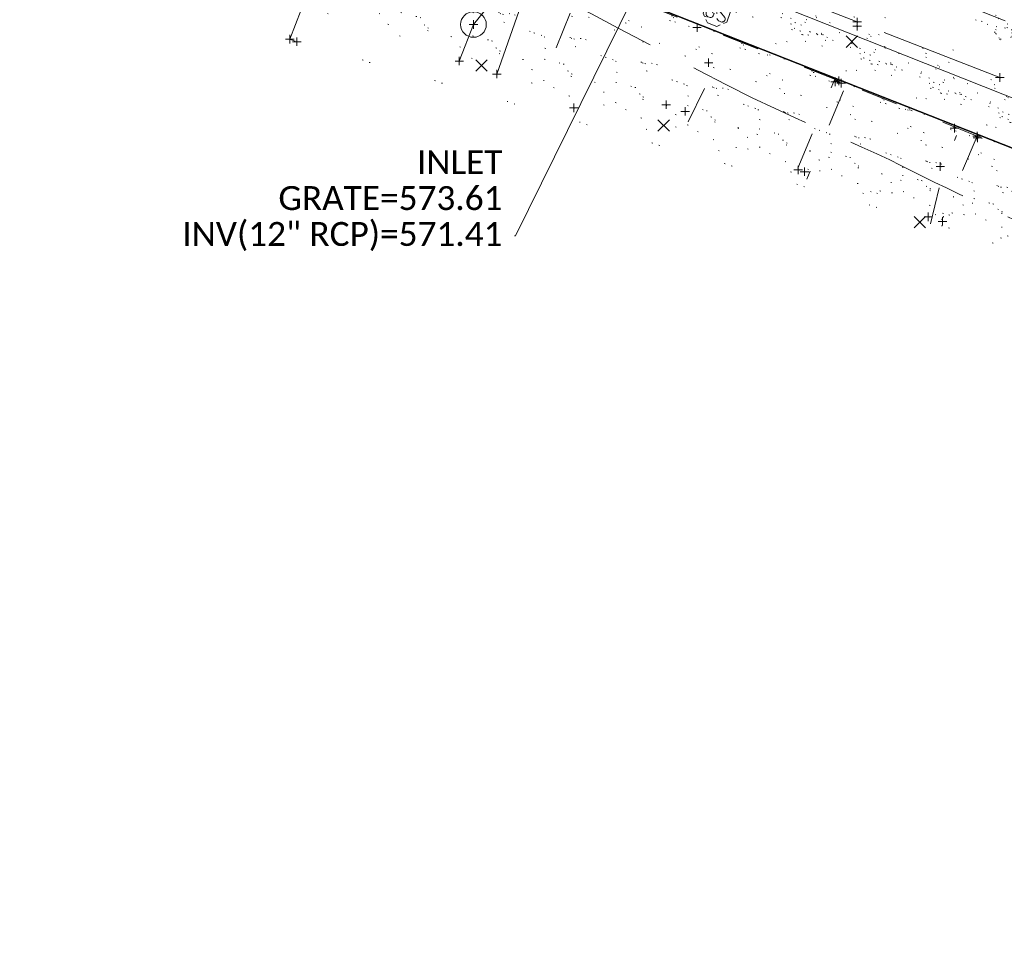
# Model space of a CAD drawing. Extents: x 413123 to 1465301, y 377724 to 504150.
# Tile 135 of 256: x 1463683 to 1463798, y 432901 to 433009. Entities that reach past the tile are written whole.
import ezdxf

# ---------------------------------------------------------------- set-up
doc = ezdxf.new("R2010")
doc.units = 0
doc.header["$MEASUREMENT"] = 0
for name, pattern in [('DGN Style 1', [8.732639, 0.01453, -8.718109]), ('DGN Style 3', [20.342255, 14.530182, -5.812073]), ('DGN Style 5', [10.171127, 4.359055, -5.812073]), ('ohcombex', [0])]:
    doc.linetypes.add(name, pattern=pattern)
for name, color, linetype, lineweight in [('DR_X_Storm_Sewer', 151, 'DGN Style 5', 0), ('DR_X_Text', 7, 'Continuous', 0), ('DT_X_Contour_Minor', 136, 'DGN Style 3', 0), ('DT_X_Terrain_Ground_Line', 92, 'DGN Style 3', 13), ('GE_X_Cells', 40, 'Continuous', 0), ('PM_X_Parking_Lot_Stall', 7, 'DGN Style 5', 0), ('PV_X_Curb', 120, 'DGN Style 1', 0), ('PV_X_EOP', 7, 'DGN Style 3', 0), ('PV_X_Walk', 120, 'DGN Style 5', 0), ('RD_X_Concrete_Pad', 9, 'DGN Style 5', 0), ('SV_X_Random_Point (Construction)', 7, 'Continuous', 0), ('UT_X_Gas_Cells', 40, 'Continuous', 0), ('UT_X_Gas_Cells (Construction)', 40, 'Continuous', 0), ('UT_X_Overhead_Combined', 30, 'ohcombex', 0)]:
    doc.layers.add(name, color=color, linetype=linetype, lineweight=lineweight)
for name, color, linetype, lineweight, transparency in [('SV_Observation (Construction)', 97, 'DGN Style 1', 0, 0.9), ('SV_Setup (Construction)', 4, 'Continuous', 30, 0.9), ('SV_X_Shot_Marker (Construction)', 40, 'Continuous', 0, 0.5)]:
    doc.layers.add(name, color=color, linetype=linetype, lineweight=lineweight, transparency=transparency)
doc.styles.add('X_Straight-Normal LS 0.50', font='calibril.ttf', dxfattribs={"height": 0.14})
doc.styles.add('X_Straight-Normal LS 0.50_0', font='calibril.ttf')
doc.dimstyles.new('X_Dec-0  Masked  Straight', dxfattribs={"dimtxt": 0.14, "dimasz": 0.14, "dimexe": 0.07, "dimexo": 0.07, "dimgap": 0.07, "dimtad": 1, "dimdec": 0, "dimzin": 3, "dimdsep": 46, "dimtxsty": 'X_Straight-Normal LS 0.50_0', "dimcen": 0, "dimclrd": 7, "dimclre": 7, "dimaunit": 1, "dimadec": 4, "dimazin": 2, "dimtfac": 1, "dimtdec": 0, "dimtofl": 0, "dimtmove": 1, "dimatfit": 1, "dimfxl": 1, "dimtolj": 1, "dimtzin": 3, "dimlwd": 0, "dimlwe": 0, "dimarcsym": 0})

# ---------------------------------------------------------------- blocks, each defined once
blk = doc.blocks.new('SVPT_1901')
at = {"layer": 'SV_X_Shot_Marker (Construction)', "transparency": 33554495}
for p, q in [((-0.025, 0), (0.025, 0)), ((0, 0.025), (0, -0.025))]:
    blk.add_line(p, q, dxfattribs=at)
blk.add_point((0, 0), dxfattribs=at)
blk = doc.blocks.new('SVPT_1902')
at = {"layer": 'SV_X_Shot_Marker (Construction)', "transparency": 33554495}
for p, q in [((-0.025, 0), (0.025, 0)), ((0, 0.025), (0, -0.025))]:
    blk.add_line(p, q, dxfattribs=at)
blk.add_point((0, 0), dxfattribs=at)
blk = doc.blocks.new('SVPT_1903')
at = {"layer": 'SV_X_Shot_Marker (Construction)', "transparency": 33554495}
for p, q in [((-0.025, 0), (0.025, 0)), ((0, 0.025), (0, -0.025))]:
    blk.add_line(p, q, dxfattribs=at)
blk.add_point((0, 0), dxfattribs=at)
blk = doc.blocks.new('SVPT_1904')
at = {"layer": 'SV_X_Shot_Marker (Construction)', "transparency": 33554495}
for p, q in [((-0.025, 0), (0.025, 0)), ((0, 0.025), (0, -0.025))]:
    blk.add_line(p, q, dxfattribs=at)
blk.add_point((0, 0), dxfattribs=at)
blk = doc.blocks.new('SVPT_1905')
at = {"layer": 'SV_X_Shot_Marker (Construction)', "transparency": 33554495}
for p, q in [((-0.025, 0), (0.025, 0)), ((0, 0.025), (0, -0.025))]:
    blk.add_line(p, q, dxfattribs=at)
blk.add_point((0, 0), dxfattribs=at)
blk = doc.blocks.new('X_393')
at = {"layer": 'SV_X_Random_Point (Construction)', "color": 7, "linetype": 'Continuous', "lineweight": 0, "transparency": 33554559}
for p, q in [((-0.0333, -0.0334), (0.0333, 0.0334)), ((-0.0333, 0.0334), (0.0333, -0.0334))]:
    blk.add_line(p, q, dxfattribs=at)
blk = doc.blocks.new('SVPT_1912')
at = {"layer": 'SV_X_Shot_Marker (Construction)', "transparency": 33554495}
for p, q in [((-0.025, 0), (0.025, 0)), ((0, 0.025), (0, -0.025))]:
    blk.add_line(p, q, dxfattribs=at)
blk.add_point((0, 0), dxfattribs=at)
blk = doc.blocks.new('SVPT_1917')
at = {"layer": 'SV_X_Shot_Marker (Construction)', "transparency": 33554495}
for p, q in [((0, 0.025), (0, -0.025)), ((-0.025, 0), (0.025, 0))]:
    blk.add_line(p, q, dxfattribs=at)
blk.add_point((0, 0), dxfattribs=at)
blk = doc.blocks.new('SVPT_1918')
at = {"layer": 'SV_X_Shot_Marker (Construction)', "transparency": 33554495}
for p, q in [((-0.025, 0), (0.025, 0)), ((0, 0.025), (0, -0.025))]:
    blk.add_line(p, q, dxfattribs=at)
blk.add_point((0, 0), dxfattribs=at)
blk = doc.blocks.new('SVPT_1919')
at = {"layer": 'SV_X_Shot_Marker (Construction)', "transparency": 33554495}
for p, q in [((-0.025, 0), (0.025, 0)), ((0, 0.025), (0, -0.025))]:
    blk.add_line(p, q, dxfattribs=at)
blk.add_point((0, 0), dxfattribs=at)
blk = doc.blocks.new('X_398')
at = {"layer": 'SV_X_Random_Point (Construction)', "color": 7, "linetype": 'Continuous', "lineweight": 0, "transparency": 33554559}
for p, q in [((-0.0333, -0.0334), (0.0333, 0.0334)), ((-0.0333, 0.0334), (0.0333, -0.0334))]:
    blk.add_line(p, q, dxfattribs=at)
blk = doc.blocks.new('SVPT_1920')
at = {"layer": 'SV_X_Shot_Marker (Construction)', "transparency": 33554495}
for p, q in [((-0.025, 0), (0.025, 0)), ((0, 0.025), (0, -0.025))]:
    blk.add_line(p, q, dxfattribs=at)
blk.add_point((0, 0), dxfattribs=at)
blk = doc.blocks.new('SVPT_1921')
at = {"layer": 'SV_X_Shot_Marker (Construction)', "transparency": 33554495}
for p, q in [((-0.025, 0), (0.025, 0)), ((0, 0.025), (0, -0.025))]:
    blk.add_line(p, q, dxfattribs=at)
blk.add_point((0, 0), dxfattribs=at)
blk = doc.blocks.new('SVPT_1922')
at = {"layer": 'SV_X_Shot_Marker (Construction)', "transparency": 33554495}
for p, q in [((-0.025, 0), (0.025, 0)), ((0, 0.025), (0, -0.025))]:
    blk.add_line(p, q, dxfattribs=at)
blk.add_point((0, 0), dxfattribs=at)
blk = doc.blocks.new('SVPT_1923')
at = {"layer": 'SV_X_Shot_Marker (Construction)', "transparency": 33554495}
for p, q in [((-0.025, 0), (0.025, 0)), ((0, 0.025), (0, -0.025))]:
    blk.add_line(p, q, dxfattribs=at)
blk.add_point((0, 0), dxfattribs=at)
blk = doc.blocks.new('SVPT_1924')
at = {"layer": 'SV_X_Shot_Marker (Construction)', "transparency": 33554495}
for p, q in [((-0.025, 0), (0.025, 0)), ((0, 0.025), (0, -0.025))]:
    blk.add_line(p, q, dxfattribs=at)
blk.add_point((0, 0), dxfattribs=at)
blk = doc.blocks.new('SVPT_1925')
at = {"layer": 'SV_X_Shot_Marker (Construction)', "transparency": 33554495}
for p, q in [((-0.025, 0), (0.025, 0)), ((0, 0.025), (0, -0.025))]:
    blk.add_line(p, q, dxfattribs=at)
blk.add_point((0, 0), dxfattribs=at)
blk = doc.blocks.new('SVPT_1926')
at = {"layer": 'SV_X_Shot_Marker (Construction)', "transparency": 33554495}
for p, q in [((-0.025, 0), (0.025, 0)), ((0, 0.025), (0, -0.025))]:
    blk.add_line(p, q, dxfattribs=at)
blk.add_point((0, 0), dxfattribs=at)
blk = doc.blocks.new('SVPT_1927')
at = {"layer": 'SV_X_Shot_Marker (Construction)', "transparency": 33554495}
for p, q in [((-0.025, 0), (0.025, 0)), ((0, 0.025), (0, -0.025))]:
    blk.add_line(p, q, dxfattribs=at)
blk.add_point((0, 0), dxfattribs=at)
blk = doc.blocks.new('SVPT_1928')
at = {"layer": 'SV_X_Shot_Marker (Construction)', "transparency": 33554495}
for p, q in [((-0.025, 0), (0.025, 0)), ((0, 0.025), (0, -0.025))]:
    blk.add_line(p, q, dxfattribs=at)
blk.add_point((0, 0), dxfattribs=at)
blk = doc.blocks.new('GSS_11')
at = {"layer": 'UT_X_Gas_Cells', "color": 52, "linetype": 'Continuous', "lineweight": 0}
for p, q in [((0, 0.0741), (0, 0.1376)), ((0.0318, 0.1058), (-0.0319, 0.1058))]:
    blk.add_line(p, q, dxfattribs=at)
at = {"layer": 'UT_X_Gas_Cells', "color": 52, "linetype": 'Continuous', "lineweight": 0, "flags": 128}
for points in [[(0.0448, 0.0588), (0.0296, 0.0741), (-0.0297, 0.0741), (-0.0448, 0.059)], [(-0.0588, 0.0448), (-0.0741, 0.0297), (-0.0741, -0.0296), (-0.059, -0.0447)], [(-0.0129, 0.0242), (-0.0135, 0.0274), (-0.0154, 0.0305), (-0.0186, 0.0337), (-0.023, 0.0375), (-0.0261, 0.0387), (-0.0287, 0.0394), (-0.0324, 0.04), (-0.04, 0.04), (-0.0431, 0.0394), (-0.045, 0.0387), (-0.0476, 0.0375), (-0.0526, 0.0337), (-0.0557, 0.0293), (-0.0576, 0.0242), (-0.0589, 0.0173), (-0.0602, 0.0072), (-0.0602, -0.006), (-0.0595, -0.0167), (-0.057, -0.0249), (-0.0532, -0.0324), (-0.0501, -0.035), (-0.0463, -0.0375), (-0.0394, -0.04), (-0.0324, -0.04), (-0.0255, -0.0387), (-0.023, -0.0375), (-0.0205, -0.0362), (-0.018, -0.0337), (-0.0154, -0.0299), (-0.0129, -0.0243), (-0.0129, -0.0085), (-0.0261, -0.0085)], [(0.057, 0.0343), (0.0557, 0.0356), (0.0539, 0.0368), (0.0482, 0.0387), (0.0413, 0.04), (0.0362, 0.04), (0.0343, 0.04), (0.0261, 0.0381), (0.0192, 0.0343), (0.0148, 0.0293), (0.0135, 0.0242), (0.0135, 0.0205), (0.0148, 0.0154), (0.0198, 0.011), (0.0545, -0.0079), (0.0576, -0.0104), (0.0589, -0.0129), (0.0602, -0.0167), (0.0602, -0.0205), (0.0595, -0.0243), (0.0589, -0.0268), (0.0576, -0.0299), (0.0564, -0.0324), (0.0551, -0.0343), (0.0532, -0.0362), (0.0513, -0.0375), (0.0488, -0.0387), (0.0469, -0.0394), (0.0413, -0.04), (0.0324, -0.04), (0.0268, -0.0387), (0.0186, -0.0343), (0.0135, -0.0306)], [(0.0588, -0.0447), (0.074, -0.0296), (0.074, 0.0297), (0.0588, 0.0448)], [(-0.045, -0.0587), (-0.0297, -0.074), (0.0296, -0.074), (0.0448, -0.0588)]]:
    blk.add_lwpolyline(points, dxfattribs=at)
at = {"layer": 'UT_X_Gas_Cells (Construction)', "color": 52, "linetype": 'Continuous', "lineweight": 13}
blk.add_point((0, 0), dxfattribs=at)
blk = doc.blocks.new('X_400')
at = {"layer": 'SV_X_Random_Point (Construction)', "color": 7, "linetype": 'Continuous', "lineweight": 0, "transparency": 33554559}
for p, q in [((-0.0333, -0.0334), (0.0333, 0.0334)), ((-0.0333, 0.0334), (0.0333, -0.0334))]:
    blk.add_line(p, q, dxfattribs=at)
blk = doc.blocks.new('SVPT_1931')
at = {"layer": 'SV_X_Shot_Marker (Construction)', "transparency": 33554495}
for p, q in [((-0.025, 0), (0.025, 0)), ((0, 0.025), (0, -0.025))]:
    blk.add_line(p, q, dxfattribs=at)
blk.add_point((0, 0), dxfattribs=at)
blk = doc.blocks.new('SVPT_1933')
at = {"layer": 'SV_X_Shot_Marker (Construction)', "transparency": 33554495}
for p, q in [((-0.025, 0), (0.025, 0)), ((0, 0.025), (0, -0.025))]:
    blk.add_line(p, q, dxfattribs=at)
blk.add_point((0, 0), dxfattribs=at)
blk = doc.blocks.new('SVPT_1937')
at = {"layer": 'SV_X_Shot_Marker (Construction)', "transparency": 33554495}
for p, q in [((-0.025, 0), (0.025, 0)), ((0, 0.025), (0, -0.025))]:
    blk.add_line(p, q, dxfattribs=at)
blk.add_point((0, 0), dxfattribs=at)
blk = doc.blocks.new('PC_20')
at = {"layer": 'GE_X_Cells', "color": 52, "linetype": 'Continuous', "lineweight": 0}
blk.add_circle((0, 0), 0.075, dxfattribs=at)
blk = doc.blocks.new('SVPT_1938')
at = {"layer": 'SV_X_Shot_Marker (Construction)', "transparency": 33554495}
for p, q in [((-0.025, 0), (0.025, 0)), ((0, 0.025), (0, -0.025))]:
    blk.add_line(p, q, dxfattribs=at)
blk.add_point((0, 0), dxfattribs=at)
blk = doc.blocks.new('X_401')
at = {"layer": 'SV_X_Random_Point (Construction)', "color": 7, "linetype": 'Continuous', "lineweight": 0, "transparency": 33554559}
for p, q in [((-0.0333, -0.0334), (0.0333, 0.0334)), ((-0.0333, 0.0334), (0.0333, -0.0334))]:
    blk.add_line(p, q, dxfattribs=at)
blk = doc.blocks.new('SVPT_1964')
at = {"layer": 'SV_X_Shot_Marker (Construction)', "transparency": 33554495}
for p, q in [((-0.025, 0), (0.025, 0)), ((0, 0.025), (0, -0.025))]:
    blk.add_line(p, q, dxfattribs=at)
blk.add_point((0, 0), dxfattribs=at)
blk = doc.blocks.new('SVPT_1965')
at = {"layer": 'SV_X_Shot_Marker (Construction)', "transparency": 33554495}
for p, q in [((-0.025, 0), (0.025, 0)), ((0, 0.025), (0, -0.025))]:
    blk.add_line(p, q, dxfattribs=at)
blk.add_point((0, 0), dxfattribs=at)
blk = doc.blocks.new('*U5554', base_point=(1463158.72, 433438.25, 579.59))
at = {"layer": 'DT_X_Contour_Minor', "elevation": 574, "flags": 128}
blk.add_lwpolyline([(1463826.23, 432969.43), (1463825.78, 432969.66), (1463825.7, 432969.7), (1463825.64, 432969.73), (1463825.6, 432969.75), (1463825.59, 432969.75), (1463825.58, 432969.74), (1463825.58, 432969.74), (1463825.57, 432969.73), (1463825.55, 432969.71), (1463825.53, 432969.69), (1463825.48, 432969.64), (1463825.45, 432969.62), (1463825.41, 432969.62), (1463825.35, 432969.62), (1463825.28, 432969.63), (1463825.08, 432969.67), (1463825.03, 432969.75), (1463825.02, 432969.98), (1463825.06, 432970.35), (1463825.14, 432970.87), (1463825.42, 432972.44), (1463825.36, 432973.01), (1463824.96, 432973.56), (1463824.23, 432974.09), (1463823.17, 432974.59), (1463819.9, 432975.9), (1463818.68, 432976.41), (1463817.5, 432976.95), (1463816.33, 432977.53), (1463815.2, 432978.15), (1463812.21, 432979.84), (1463811.09, 432980.44), (1463809.96, 432981), (1463808.83, 432981.51), (1463807.7, 432981.97), (1463804.67, 432983.13), (1463803.46, 432983.61), (1463802.09, 432984.18), (1463800.56, 432984.86), (1463798.88, 432985.62), (1463794.2, 432987.8), (1463792.52, 432988.58), (1463791.02, 432989.3), (1463789.68, 432989.94), (1463788.51, 432990.53), (1463785.62, 432991.98), (1463784.39, 432992.58), (1463782.9, 432993.28), (1463781.14, 432994.08), (1463779.1, 432994.98), (1463773.3, 432997.52), (1463770.96, 432998.59), (1463768.29, 432999.87), (1463765.28, 433001.38), (1463761.95, 433003.11), (1463752.6, 433008.03), (1463749.47, 433009.67), (1463747.08, 433010.91), (1463745.45, 433011.75), (1463744.55, 433012.19), (1463742.13, 433013.32), (1463741.02, 433011.81), (1463740.8, 433011.53), (1463740.63, 433011.34), (1463740.49, 433011.24), (1463740.4, 433011.22), (1463740.2, 433011.3), (1463740.12, 433011.33), (1463740, 433011.36), (1463739.86, 433011.4), (1463739.69, 433011.44), (1463739.2, 433011.55), (1463739.02, 433011.58), (1463738.84, 433011.57), (1463738.66, 433011.52), (1463738.5, 433011.44), (1463737.72, 433011)], dxfattribs=at)

msp = doc.modelspace()

# ---------------------------------------------------------------- linework, layer by layer
at = {"layer": 'DR_X_Storm_Sewer'}
msp.add_line((1463883.1, 432975.34, 574.74), (1463723.32, 433038.24, 574.74), dxfattribs=at)
at = {"layer": 'PM_X_Parking_Lot_Stall', "extrusion": (-0.029941, -0.073594, 0.996839), "elevation": -75121.22, "flags": 128}
msp.add_lwpolyline([(1192655.31, 949723.53), (1192655.31, 949737.35)], dxfattribs=at)
at = {"layer": 'PM_X_Parking_Lot_Stall', "extrusion": (-0.027809, -0.069674, 0.997182), "elevation": -70302.94, "flags": 128}
msp.add_lwpolyline([(1198958.05, 942152.92), (1198958.05, 942143.16)], dxfattribs=at)
at = {"layer": 'PM_X_Parking_Lot_Stall', "extrusion": (-0.036611, -0.075919, 0.996442), "elevation": -85891.38, "flags": 128}
msp.add_lwpolyline([(1130380.73, 1022225.27), (1130380.73, 1022231.63)], dxfattribs=at)
at = {"layer": 'PM_X_Parking_Lot_Stall', "extrusion": (-0.031113, -0.07468, 0.996722), "elevation": -77306.48, "flags": 128}
msp.add_lwpolyline([(1184680.68, 959515.86), (1184680.68, 959527.09)], dxfattribs=at)
at = {"layer": 'PM_X_Parking_Lot_Stall', "extrusion": (-0.030557, -0.073946, 0.996794), "elevation": -76174.46, "flags": 128}
msp.add_lwpolyline([(1187455.96, 956182.3), (1187455.96, 956171.05)], dxfattribs=at)
at = {"layer": 'PM_X_Parking_Lot_Stall', "extrusion": (-0.034484, -0.077515, 0.996395), "elevation": -83468.7, "flags": 128}
msp.add_lwpolyline([(1161424.7, 987056.62), (1161423.58, 987062.58), (1161423.27, 987067.37)], dxfattribs=at)
at = {"layer": 'PM_X_Parking_Lot_Stall', "extrusion": (-0.033135, -0.078962, 0.996327), "elevation": -82120.4, "flags": 128}
msp.add_lwpolyline([(1182224.56, 962175.3), (1182224.56, 962164.66)], dxfattribs=at)
at = {"layer": 'PV_X_Curb'}
msp.add_polyline3d([(1463799.57, 433000.76, 574.38), (1463780.58, 433008.24, 574.1), (1463765.58, 433014, 574.04), (1463761.21, 433015.83, 574.08), (1463759.65, 433016.42, 574.3), (1463746.17, 433021.67, 573.95), (1463725.91, 433029.78, 573.63), (1463704.1, 433038.26, 573.37), (1463703.45, 433038.57, 573.57), (1463696.63, 433041.37, 573.51), (1463694.73, 433042.1, 573.2)], dxfattribs=at)
msp.add_open_spline([(1464212.13, 432930.19, 574.86), (1464211.31, 432926.67, 574.8), (1464208.62, 432919.43, 574.59), (1464203.94, 432911.48, 574.98), (1464198.53, 432907.07, 574.3), (1464195.13, 432904.98, 574.16), (1464190.42, 432902.88, 574.95), (1464184.48, 432901.15, 574.54), (1464177.18, 432901.6, 574.62), (1464172.36, 432902.55, 574.54), (1464170.1, 432903.44, 574.56), (1464162.86, 432906.3, 574.61), (1464155.62, 432909.16, 574.66), (1464148.38, 432912.02, 574.71), (1464141.15, 432914.89, 574.71), (1464133.92, 432917.76, 574.71), (1464126.69, 432920.64, 574.71), (1464118.3, 432923.9, 574.71), (1464109.91, 432927.16, 574.71), (1464101.51, 432930.42, 574.71), (1464094.57, 432933.13, 574.74), (1464087.62, 432935.84, 574.77), (1464080.67, 432938.55, 574.8), (1464073.93, 432941.23, 574.82), (1464067.2, 432943.9, 574.84), (1464060.47, 432946.57, 574.86), (1464057.58, 432947.72, 574.84), (1464054.68, 432948.87, 574.82), (1464051.79, 432950.02, 574.8), (1464048.18, 432951.46, 574.75), (1464044.57, 432952.91, 574.69), (1464040.96, 432954.36, 574.64), (1464036.03, 432956.27, 574.66), (1464031.1, 432958.18, 574.68), (1464026.16, 432960.09, 574.7), (1464025.48, 432960.36, 574.78), (1464024.8, 432960.64, 574.87), (1464024.12, 432960.91, 574.95), (1464019.95, 432962.54, 574.96), (1464015.79, 432964.17, 574.97), (1464011.63, 432965.79, 574.98), (1464011.05, 432966.01, 574.89), (1464010.47, 432966.24, 574.8), (1464009.89, 432966.46, 574.7), (1464003.27, 432969.07, 574.72), (1463996.66, 432971.69, 574.73), (1463990.05, 432974.31, 574.74), (1463988.67, 432974.88, 574.73), (1463987.29, 432975.45, 574.73), (1463985.91, 432976.03, 574.73), (1463985.3, 432976.26, 574.82), (1463984.69, 432976.49, 574.91), (1463984.08, 432976.72, 575.01), (1463979.82, 432978.39, 575.01), (1463975.55, 432980.05, 575.01), (1463971.29, 432981.71, 575.01), (1463963.36, 432984.91, 575.01), (1463955.42, 432988.12, 575.02), (1463947.49, 432991.32, 575.03), (1463941.29, 432993.69, 575.01), (1463935.1, 432996.05, 574.99), (1463928.9, 432998.42, 574.97), (1463921.31, 433001.37, 574.97), (1463913.73, 433004.32, 574.98), (1463906.14, 433007.28, 574.98), (1463898.56, 433010.24, 574.96), (1463890.98, 433013.2, 574.95), (1463883.4, 433016.17, 574.93), (1463881.35, 433016.99, 574.91), (1463879.29, 433017.81, 574.89), (1463877.23, 433018.64, 574.87), (1463876.69, 433018.91, 574.79), (1463876.14, 433019.18, 574.71), (1463875.6, 433019.45, 574.63), (1463866.49, 433023.01, 574.53), (1463857.39, 433026.57, 574.43), (1463848.28, 433030.14, 574.34), (1463842.27, 433032.54, 574.29), (1463836.27, 433034.95, 574.25), (1463830.26, 433037.35, 574.2), (1463827.71, 433038.36, 574.2), (1463825.15, 433039.36, 574.2), (1463822.6, 433040.37, 574.2), (1463822.27, 433040.52, 574.24), (1463821.94, 433040.67, 574.29), (1463821.62, 433040.83, 574.33), (1463814.08, 433043.82, 574.27), (1463806.55, 433046.81, 574.2), (1463799.02, 433049.8, 574.14), (1463790.88, 433052.98, 574.04), (1463782.75, 433056.16, 573.95), (1463774.61, 433059.34, 573.85), (1463767.3, 433062.19, 573.79), (1463759.99, 433065.03, 573.73), (1463752.68, 433067.87, 573.67), (1463745.75, 433070.65, 573.61), (1463738.81, 433073.42, 573.56), (1463731.88, 433076.2, 573.5), (1463723.92, 433079.27, 573.46), (1463715.96, 433082.34, 573.41), (1463708.01, 433085.41, 573.37), (1463699.71, 433088.7, 573.3), (1463691.4, 433091.98, 573.22), (1463683.1, 433095.27, 573.15), (1463675.37, 433098.32, 573.08), (1463667.64, 433101.37, 573), (1463659.91, 433104.42, 572.93), (1463654.18, 433106.7, 572.89), (1463648.46, 433108.97, 572.86), (1463642.73, 433111.25, 572.82), (1463634.99, 433114.3, 572.77), (1463627.25, 433117.34, 572.73), (1463619.51, 433120.39, 572.69), (1463610.35, 433123.93, 572.66), (1463601.19, 433127.48, 572.64), (1463592.02, 433131.03, 572.61), (1463584.38, 433134.09, 572.57), (1463576.74, 433137.14, 572.53), (1463569.1, 433140.2, 572.48), (1463560.42, 433143.64, 572.43), (1463551.75, 433147.08, 572.37), (1463543.08, 433150.52, 572.32), (1463535.02, 433153.67, 572.29), (1463526.97, 433156.83, 572.27), (1463518.91, 433159.99, 572.24), (1463505.27, 433165.37, 572.22), (1463491.64, 433170.76, 572.2), (1463478, 433176.14, 572.18), (1463470.03, 433179.26, 572.16), (1463462.06, 433182.38, 572.15), (1463454.09, 433185.49, 572.13), (1463447.98, 433187.9, 572.11), (1463441.86, 433190.31, 572.08), (1463435.75, 433192.72, 572.06), (1463430.53, 433194.71, 572.02), (1463425.32, 433196.7, 571.99), (1463420.1, 433198.7, 571.95), (1463420.09, 433198.75, 571.96), (1463420.08, 433198.8, 571.97), (1463420.07, 433198.86, 571.98)], degree=3, knots=[0, 0, 0, 0, 0.004234, 0.009368, 0.010634, 0.012595, 0.014091, 0.016844, 0.019865, 0.022727, 0.022727, 0.022727, 0.045455, 0.045455, 0.045455, 0.068182, 0.068182, 0.068182, 0.090909, 0.090909, 0.090909, 0.113636, 0.113636, 0.113636, 0.136364, 0.136364, 0.136364, 0.159091, 0.159091, 0.159091, 0.181818, 0.181818, 0.181818, 0.204545, 0.204545, 0.204545, 0.227273, 0.227273, 0.227273, 0.25, 0.25, 0.25, 0.272727, 0.272727, 0.272727, 0.295455, 0.295455, 0.295455, 0.318182, 0.318182, 0.318182, 0.340909, 0.340909, 0.340909, 0.363636, 0.363636, 0.363636, 0.386364, 0.386364, 0.386364, 0.409091, 0.409091, 0.409091, 0.431818, 0.431818, 0.431818, 0.454545, 0.454545, 0.454545, 0.477273, 0.477273, 0.477273, 0.5, 0.5, 0.5, 0.522727, 0.522727, 0.522727, 0.545455, 0.545455, 0.545455, 0.568182, 0.568182, 0.568182, 0.590909, 0.590909, 0.590909, 0.613636, 0.613636, 0.613636, 0.636364, 0.636364, 0.636364, 0.659091, 0.659091, 0.659091, 0.681818, 0.681818, 0.681818, 0.704545, 0.704545, 0.704545, 0.727273, 0.727273, 0.727273, 0.75, 0.75, 0.75, 0.772727, 0.772727, 0.772727, 0.795455, 0.795455, 0.795455, 0.818182, 0.818182, 0.818182, 0.840909, 0.840909, 0.840909, 0.863636, 0.863636, 0.863636, 0.886364, 0.886364, 0.886364, 0.909091, 0.909091, 0.909091, 0.931818, 0.931818, 0.931818, 0.954545, 0.954545, 0.954545, 0.977273, 0.977273, 0.977273, 1, 1, 1, 1], dxfattribs=at)
at = {"layer": 'PV_X_EOP'}
for points in [[(1464044.12, 432897.31, 574.54), (1464045.3, 432899.78, 574.48), (1464042.89, 432905.66, 574.28), (1464021.75, 432914.06, 574.57), (1463995.52, 432924.59, 574.54), (1463989.47, 432926.8, 574.52), (1463964.84, 432936.49, 573.99), (1463965.26, 432937.9, 574.26), (1463962.78, 432938.79, 574.22), (1463962.27, 432937.5, 573.96), (1463938.06, 432947.02, 574.35), (1463915.61, 432955.79, 574.45), (1463904.3, 432960.26, 574.43), (1463871.97, 432972.95, 574.6), (1463853.97, 432979.98, 574.64), (1463797.28, 433002.23, 574.29), (1463780.57, 433008.74, 574.04), (1463765.85, 433014.52, 573.92), (1463726.13, 433030.22, 573.56), (1463695.37, 433042.33, 573.21)], [(1463738.39, 433002.64, 573.26), (1463742.78, 433015.16, 574.13), (1463742.17, 433015.29, 574.1), (1463738.86, 433012.42, 574.07), (1463735.65, 433008.44, 573.88), (1463733.99, 433004.16, 573.68)]]:
    msp.add_polyline3d(points, dxfattribs=at)
msp.add_open_spline([(1464214.2, 432930.01, 574.68), (1464213.21, 432926.36, 574.66), (1464210.34, 432919.11, 574.6), (1464204.82, 432909.1, 574.36), (1464195.49, 432902.67, 574.28), (1464186.15, 432899.57, 574.36), (1464179.77, 432899.41, 574.3), (1464176.99, 432899.67, 574.26), (1464177.04, 432900.13, 574.25), (1464177.09, 432900.6, 574.23), (1464177.14, 432901.06, 574.22), (1464175.93, 432901.3, 574.24), (1464174.71, 432901.55, 574.27), (1464173.49, 432901.79, 574.3), (1464172.31, 432902.18, 574.3), (1464171.13, 432902.56, 574.3), (1464169.94, 432902.94, 574.3), (1464162.72, 432905.84, 574.32), (1464155.5, 432908.74, 574.33), (1464148.28, 432911.64, 574.34), (1464140.96, 432914.5, 574.35), (1464133.64, 432917.37, 574.37), (1464126.32, 432920.23, 574.39), (1464117.99, 432923.52, 574.39), (1464109.67, 432926.81, 574.38), (1464101.34, 432930.1, 574.38), (1464094.34, 432932.76, 574.38), (1464087.34, 432935.42, 574.37), (1464080.34, 432938.08, 574.37), (1464078.57, 432938.78, 574.36), (1464076.8, 432939.49, 574.35), (1464075.03, 432940.19, 574.34), (1464074.79, 432939.76, 574.38), (1464074.55, 432939.33, 574.41), (1464074.31, 432938.9, 574.44), (1464073.47, 432939.2, 574.45), (1464072.63, 432939.5, 574.45), (1464071.8, 432939.8, 574.45), (1464071.97, 432940.31, 574.43), (1464072.14, 432940.83, 574.41), (1464072.32, 432941.34, 574.39), (1464068.29, 432942.9, 574.42), (1464064.27, 432944.47, 574.44), (1464060.24, 432946.03, 574.47), (1464057.4, 432947.18, 574.49), (1464054.57, 432948.33, 574.5), (1464051.73, 432949.48, 574.52), (1464048.06, 432950.94, 574.54), (1464044.4, 432952.4, 574.56), (1464040.73, 432953.86, 574.59), (1464034.96, 432956.11, 574.59), (1464029.2, 432958.35, 574.59), (1464023.44, 432960.6, 574.59), (1464018.91, 432962.41, 574.6), (1464014.39, 432964.22, 574.6), (1464009.86, 432966.02, 574.6), (1464003.21, 432968.65, 574.63), (1463996.56, 432971.28, 574.66), (1463989.9, 432973.9, 574.69), (1463983.64, 432976.34, 574.67), (1463977.39, 432978.78, 574.66), (1463971.13, 432981.21, 574.65), (1463963.16, 432984.3, 574.64), (1463955.18, 432987.39, 574.63), (1463947.21, 432990.48, 574.61), (1463942.06, 432992.54, 574.61), (1463936.91, 432994.6, 574.6), (1463931.76, 432996.66, 574.6), (1463931.53, 432996.24, 574.61), (1463931.3, 432995.81, 574.62), (1463931.07, 432995.39, 574.63), (1463930.28, 432995.67, 574.63), (1463929.49, 432995.95, 574.63), (1463928.7, 432996.23, 574.62), (1463928.81, 432996.71, 574.6), (1463928.91, 432997.18, 574.58), (1463929.02, 432997.65, 574.56), (1463921.27, 433000.7, 574.58), (1463913.51, 433003.76, 574.6), (1463905.76, 433006.81, 574.62), (1463898.17, 433009.79, 574.61), (1463890.58, 433012.78, 574.59), (1463882.98, 433015.76, 574.58), (1463880.97, 433016.58, 574.57), (1463878.95, 433017.4, 574.55), (1463876.93, 433018.21, 574.54), (1463867.31, 433022.07, 574.46), (1463857.68, 433025.92, 574.38), (1463848.06, 433029.77, 574.29), (1463842.09, 433032.15, 574.26), (1463836.12, 433034.53, 574.22), (1463830.15, 433036.91, 574.18), (1463819.7, 433040.98, 574.11), (1463809.26, 433045.05, 574.05), (1463798.81, 433049.12, 573.98), (1463790.69, 433052.37, 573.88), (1463782.57, 433055.63, 573.77), (1463774.45, 433058.88, 573.67), (1463767.13, 433061.74, 573.6), (1463759.81, 433064.59, 573.54), (1463752.49, 433067.45, 573.47), (1463745.57, 433070.15, 573.43), (1463738.65, 433072.85, 573.4), (1463731.73, 433075.55, 573.36), (1463723.78, 433078.71, 573.31), (1463715.84, 433081.86, 573.26), (1463707.89, 433085.02, 573.21), (1463699.55, 433088.26, 573.14), (1463691.21, 433091.51, 573.07), (1463682.87, 433094.75, 573), (1463675.16, 433097.81, 572.93), (1463667.46, 433100.86, 572.85), (1463659.75, 433103.92, 572.78), (1463653.99, 433106.17, 572.71), (1463648.24, 433108.42, 572.64), (1463642.49, 433110.67, 572.58), (1463636.48, 433113.05, 572.49), (1463630.47, 433115.43, 572.41), (1463624.46, 433117.81, 572.32), (1463624.21, 433117.27, 572.38), (1463623.95, 433116.74, 572.45), (1463623.7, 433116.2, 572.51), (1463622.03, 433116.81, 572.5), (1463620.35, 433117.42, 572.49), (1463618.67, 433118.02, 572.48), (1463618.9, 433118.64, 572.45), (1463619.12, 433119.26, 572.42), (1463619.35, 433119.87, 572.38), (1463610.15, 433123.41, 572.39), (1463600.96, 433126.96, 572.41), (1463591.76, 433130.5, 572.42), (1463584.19, 433133.52, 572.38), (1463576.61, 433136.53, 572.35), (1463569.04, 433139.55, 572.31), (1463560.35, 433143, 572.28), (1463551.66, 433146.44, 572.25), (1463542.97, 433149.89, 572.23), (1463534.93, 433153.08, 572.2), (1463526.88, 433156.28, 572.18), (1463518.84, 433159.48, 572.15), (1463505.06, 433164.87, 572.12), (1463491.28, 433170.27, 572.1), (1463477.5, 433175.66, 572.07), (1463469.59, 433178.77, 572.04), (1463461.69, 433181.88, 572.01), (1463453.78, 433184.99, 571.97), (1463447.75, 433187.39, 571.94), (1463441.72, 433189.78, 571.92), (1463435.7, 433192.18, 571.89), (1463430.41, 433194.21, 571.85), (1463425.12, 433196.25, 571.82), (1463419.84, 433198.28, 571.78)], degree=3, knots=[0, 0, 0, 0, 0.004336, 0.009182, 0.012946, 0.017242, 0.020408, 0.020408, 0.020408, 0.040816, 0.040816, 0.040816, 0.061224, 0.061224, 0.061224, 0.081633, 0.081633, 0.081633, 0.102041, 0.102041, 0.102041, 0.122449, 0.122449, 0.122449, 0.142857, 0.142857, 0.142857, 0.163265, 0.163265, 0.163265, 0.183673, 0.183673, 0.183673, 0.204082, 0.204082, 0.204082, 0.22449, 0.22449, 0.22449, 0.244898, 0.244898, 0.244898, 0.265306, 0.265306, 0.265306, 0.285714, 0.285714, 0.285714, 0.306122, 0.306122, 0.306122, 0.326531, 0.326531, 0.326531, 0.346939, 0.346939, 0.346939, 0.367347, 0.367347, 0.367347, 0.387755, 0.387755, 0.387755, 0.408163, 0.408163, 0.408163, 0.428571, 0.428571, 0.428571, 0.44898, 0.44898, 0.44898, 0.469388, 0.469388, 0.469388, 0.489796, 0.489796, 0.489796, 0.510204, 0.510204, 0.510204, 0.530612, 0.530612, 0.530612, 0.55102, 0.55102, 0.55102, 0.571429, 0.571429, 0.571429, 0.591837, 0.591837, 0.591837, 0.612245, 0.612245, 0.612245, 0.632653, 0.632653, 0.632653, 0.653061, 0.653061, 0.653061, 0.673469, 0.673469, 0.673469, 0.693878, 0.693878, 0.693878, 0.714286, 0.714286, 0.714286, 0.734694, 0.734694, 0.734694, 0.755102, 0.755102, 0.755102, 0.77551, 0.77551, 0.77551, 0.795918, 0.795918, 0.795918, 0.816327, 0.816327, 0.816327, 0.836735, 0.836735, 0.836735, 0.857143, 0.857143, 0.857143, 0.877551, 0.877551, 0.877551, 0.897959, 0.897959, 0.897959, 0.918367, 0.918367, 0.918367, 0.938776, 0.938776, 0.938776, 0.959184, 0.959184, 0.959184, 0.979592, 0.979592, 0.979592, 1, 1, 1, 1], dxfattribs=at)
at = {"layer": 'PV_X_Walk'}
msp.add_polyline3d([(1463844.73, 432965.42, 574.27), (1463848.33, 432974.12, 574.87), (1463830.09, 432981.39, 574.79), (1463812.7, 432988.2, 574.59), (1463794.64, 432995.37, 574.61), (1463778.42, 433001.85, 574.48), (1463722.74, 433023.79, 573.97), (1463701.37, 433032.02, 573.62)], dxfattribs=at)
at = {"layer": 'RD_X_Concrete_Pad'}
msp.add_3dface([(1463718.53, 433015.74, 575.97), (1463714.97, 433006.43, 575.77), (1463714.15, 433006.72, 575.8), (1463717.7, 433015.99, 575.92)], dxfattribs=at)
at = {"layer": 'SV_Observation (Construction)', "transparency": 33554434}
for p, q in [((1463416.5, 433208.71, 572.44), (1463904.45, 432952.27, 574.65)), ((1463426.11, 433205.12, 572.35), (1463904.45, 432952.27, 574.65)), ((1463418.19, 433202.9, 572.3), (1463904.45, 432952.27, 574.65)), ((1463430.93, 433203.27, 572.37), (1463904.45, 432952.27, 574.65)), ((1463438.65, 433200.01, 572.41), (1463904.45, 432952.27, 574.65)), ((1463419.84, 433198.28, 571.78), (1463904.45, 432952.27, 574.65)), ((1463419.96, 433198.88, 571.96), (1463904.45, 432952.27, 574.65)), ((1463420.1, 433198.7, 571.95), (1463904.45, 432952.27, 574.65)), ((1463434.85, 433195.25, 571.93), (1463904.45, 432952.27, 574.65)), ((1463435.5, 433194.86, 571.94), (1463904.45, 432952.27, 574.65)), ((1463436.95, 433195.3, 572.19), (1463904.45, 432952.27, 574.65)), ((1463436.35, 433193.96, 572.01), (1463904.45, 432952.27, 574.65)), ((1463435.7, 433192.18, 571.89), (1463904.45, 432952.27, 574.65)), ((1463435.75, 433192.72, 572.06), (1463904.45, 432952.27, 574.65)), ((1463455.14, 433188.25, 572.36), (1463904.45, 432952.27, 574.65)), ((1463454.63, 433186.92, 572.14), (1463904.45, 432952.27, 574.65)), ((1463454.09, 433185.49, 572.13), (1463904.45, 432952.27, 574.65)), ((1463453.78, 433184.99, 571.97), (1463904.45, 432952.27, 574.65)), ((1463478.54, 433177.55, 572.25), (1463904.45, 432952.27, 574.65)), ((1463478, 433176.14, 572.18), (1463904.45, 432952.27, 574.65)), ((1463477.5, 433175.66, 572.07), (1463904.45, 432952.27, 574.65)), ((1463910.97, 432952.22, 574.66), (1463625.06, 433062.51, 573.44)), ((1463695.37, 433042.33, 573.21), (1463904.45, 432952.27, 574.65)), ((1463694.73, 433042.1, 573.2), (1463904.45, 432952.27, 574.65)), ((1463694.8, 433041.98, 573.22), (1463904.45, 432952.27, 574.65)), ((1463696.63, 433041.37, 573.51), (1463904.45, 432952.27, 574.65)), ((1463693.11, 433040.46, 573.46), (1463904.45, 432952.27, 574.65)), ((1463700.13, 433039.01, 573.5), (1463904.45, 432952.27, 574.65)), ((1463700.82, 433038.72, 573.51), (1463904.45, 432952.27, 574.65)), ((1463701.74, 433038.18, 573.6), (1463904.45, 432952.27, 574.65)), ((1463703.45, 433038.57, 573.57), (1463904.45, 432952.27, 574.65)), ((1463703.45, 433038.57, 573.57), (1463904.45, 432952.27, 574.65)), ((1463704.1, 433038.26, 573.37), (1463904.45, 432952.27, 574.65)), ((1463703.24, 433036.62, 573.56), (1463904.45, 432952.27, 574.65)), ((1463693.34, 433035.02, 573.54), (1463904.45, 432952.27, 574.65)), ((1463701.37, 433032.02, 573.62), (1463904.45, 432952.27, 574.65)), ((1463697.48, 433029.81, 573.63), (1463904.45, 432952.27, 574.65)), ((1463704.63, 433030.66, 573.48), (1463904.45, 432952.27, 574.65)), ((1463725.91, 433029.78, 573.63), (1463904.45, 432952.27, 574.65)), ((1463726.13, 433030.22, 573.56), (1463904.45, 432952.27, 574.65)), ((1463725.4, 433027.85, 573.86), (1463904.45, 432952.27, 574.65)), ((1463689.13, 433025.82, 573.53), (1463904.45, 432952.27, 574.65)), ((1463702.41, 433025.92, 573.62), (1463904.45, 432952.27, 574.65)), ((1463748.15, 433024.08, 573.71), (1463904.45, 432952.27, 574.65)), ((1463751.91, 433024.31, 573.76), (1463904.45, 432952.27, 574.65)), ((1463722.74, 433023.79, 573.97), (1463904.45, 432952.27, 574.65)), ((1463746.17, 433021.67, 573.95), (1463904.45, 432952.27, 574.65)), ((1463746.17, 433021.67, 573.95), (1463904.45, 432952.27, 574.65)), ((1463693.61, 433020.73, 573.33), (1463904.45, 432952.27, 574.65)), ((1463720.38, 433020.95, 574.45), (1463904.45, 432952.27, 574.65)), ((1463720.77, 433021.33, 574.02), (1463904.45, 432952.27, 574.65)), ((1463744.38, 433020.41, 574.02), (1463904.45, 432952.27, 574.65)), ((1463747.34, 433019.69, 574.12), (1463904.45, 432952.27, 574.65)), ((1463748.48, 433019.67, 574.13), (1463904.45, 432952.27, 574.65)), ((1463696.64, 433018.43, 573.68), (1463904.45, 432952.27, 574.65)), ((1463714.85, 433018.44, 573.88), (1463904.45, 432952.27, 574.65)), ((1463714.85, 433018.44, 573.88), (1463904.45, 432952.27, 574.65)), ((1463715.47, 433018.31, 574.36), (1463904.45, 432952.27, 574.65)), ((1463715.47, 433018.31, 574.36), (1463904.45, 432952.27, 574.65)), ((1463748.45, 433018.89, 574.15), (1463904.45, 432952.27, 574.65)), ((1463748.53, 433018.15, 574.17), (1463904.45, 432952.27, 574.65)), ((1463749.67, 433018.84, 576.48), (1463904.45, 432952.27, 574.65)), ((1463749.68, 433017.56, 574.17), (1463904.45, 432952.27, 574.65)), ((1463750.69, 433018, 574.19), (1463904.45, 432952.27, 574.65)), ((1463757.98, 433017.91, 573.61), (1463904.45, 432952.27, 574.65)), ((1463717.17, 433016.22, 574.6), (1463904.45, 432952.27, 574.65)), ((1463717.7, 433015.99, 575.92), (1463904.45, 432952.27, 574.65)), ((1463718.53, 433015.74, 575.97), (1463904.45, 432952.27, 574.65)), ((1463759.58, 433016.6, 574.31), (1463904.45, 432952.27, 574.65)), ((1463759.65, 433016.42, 574.3), (1463904.45, 432952.27, 574.65)), ((1463761.21, 433015.83, 574.08), (1463904.45, 432952.27, 574.65)), ((1463701.71, 433014.92, 573.77), (1463904.45, 432952.27, 574.65)), ((1463718.88, 433015.54, 574.75), (1463904.45, 432952.27, 574.65)), ((1463721.94, 433015.61, 574.48), (1463904.45, 432952.27, 574.65)), ((1463721.94, 433015.61, 574.48), (1463904.45, 432952.27, 574.65)), ((1463722.4, 433015.42, 574.09), (1463904.45, 432952.27, 574.65)), ((1463722.4, 433015.42, 574.09), (1463904.45, 432952.27, 574.65)), ((1463742.17, 433015.29, 574.1), (1463904.45, 432952.27, 574.65)), ((1463742.17, 433015.29, 574.1), (1463904.45, 432952.27, 574.65)), ((1463742.78, 433015.16, 574.13), (1463904.45, 432952.27, 574.65)), ((1463713.09, 433013.81, 573.86), (1463904.45, 432952.27, 574.65)), ((1463760.35, 433014.22, 574.25), (1463904.45, 432952.27, 574.65)), ((1463765.58, 433014, 574.04), (1463904.45, 432952.27, 574.65)), ((1463765.85, 433014.52, 573.92), (1463904.45, 432952.27, 574.65)), ((1463713.51, 433013.42, 574.21), (1463904.45, 432952.27, 574.65)), ((1463716.21, 433012.41, 574.61), (1463904.45, 432952.27, 574.65)), ((1463738.86, 433012.42, 574.07), (1463904.45, 432952.27, 574.65)), ((1463740.84, 433012.32, 574.1), (1463904.45, 432952.27, 574.65)), ((1463763.71, 433013.24, 574.19), (1463904.45, 432952.27, 574.65)), ((1463720.53, 433012.12, 574.42), (1463904.45, 432952.27, 574.65)), ((1463721.01, 433012, 574.06), (1463904.45, 432952.27, 574.65)), ((1463752.6, 433011.45, 574.31), (1463904.45, 432952.27, 574.65)), ((1463765.19, 433012.16, 574.25), (1463904.45, 432952.27, 574.65)), ((1463717.22, 433011.11, 574.64), (1463904.45, 432952.27, 574.65)), ((1463738.76, 433009.74, 573.83), (1463904.45, 432952.27, 574.65)), ((1463764.13, 433009.8, 574.32), (1463904.45, 432952.27, 574.65)), ((1463735.65, 433008.44, 573.88), (1463904.45, 432952.27, 574.65)), ((1463735.65, 433008.44, 573.88), (1463904.45, 432952.27, 574.65)), ((1463761.83, 433008.09, 574.32), (1463904.45, 432952.27, 574.65)), ((1463780.57, 433008.74, 574.04), (1463904.45, 432952.27, 574.65)), ((1463780.58, 433008.24, 574.1), (1463904.45, 432952.27, 574.65)), ((1463714.15, 433006.72, 575.8), (1463904.45, 432952.27, 574.65)), ((1463714.97, 433006.43, 575.77), (1463904.45, 432952.27, 574.65)), ((1463779.97, 433006.43, 574.38), (1463904.45, 432952.27, 574.65)), ((1463733.99, 433004.16, 573.68), (1463904.45, 432952.27, 574.65)), ((1463736.58, 433003.64, 573.53), (1463904.45, 432952.27, 574.65)), ((1463763.19, 433003.97, 574.14), (1463904.45, 432952.27, 574.65)), ((1463738.39, 433002.64, 573.26), (1463904.45, 432952.27, 574.65)), ((1463797.28, 433002.23, 574.29), (1463904.45, 432952.27, 574.65)), ((1463777.99, 433001.74, 574.48), (1463904.45, 432952.27, 574.65)), ((1463778.42, 433001.85, 574.48), (1463904.45, 432952.27, 574.65)), ((1463778.71, 433001.58, 574.49), (1463904.45, 432952.27, 574.65)), ((1463747.41, 432998.69, 573.21), (1463904.45, 432952.27, 574.65)), ((1463758.22, 432999.05, 573.59), (1463904.45, 432952.27, 574.65)), ((1463760.44, 432998.27, 573.61), (1463904.45, 432952.27, 574.65)), ((1463757.92, 432996.61, 573.44), (1463904.45, 432952.27, 574.65)), ((1463791.96, 432996.3, 574.59), (1463904.45, 432952.27, 574.65)), ((1463794.64, 432995.37, 574.61), (1463904.45, 432952.27, 574.65)), ((1463794.68, 432995.16, 574.61), (1463904.45, 432952.27, 574.65)), ((1463790.31, 432991.81, 574.18), (1463904.45, 432952.27, 574.65)), ((1463773.68, 432991.41, 573.58), (1463904.45, 432952.27, 574.65)), ((1463774.42, 432991.21, 573.59), (1463904.45, 432952.27, 574.65)), ((1463788.91, 432985.93, 573.68), (1463904.45, 432952.27, 574.65)), ((1463787.92, 432985.29, 573.57), (1463904.45, 432952.27, 574.65)), ((1463790.57, 432985.39, 573.7), (1463904.45, 432952.27, 574.65))]:
    msp.add_line(p, q, dxfattribs=at)
at = {"layer": 'SV_Setup (Construction)', "transparency": 33554434}
for p, q in [((1463625.06, 433062.51, 573.44), (1463904.45, 432952.27, 574.65)), ((1463904.45, 432952.27, 574.65), (1463625.06, 433062.51, 573.44))]:
    msp.add_line(p, q, dxfattribs=at)
at = {"layer": 'UT_X_Overhead_Combined'}
msp.add_polyline3d([(1463521.62, 433109.1, 572.72), (1463700.82, 433038.72, 573.51), (1463832.37, 432986.49, 574.76), (1463906.4, 432957.75, 574.48), (1464041.14, 432904.52, 574.57), (1464141.35, 432865.46, 574.74), (1464245.19, 432825.18, 574.05)], dxfattribs=at)

# ---------------------------------------------------------------- block references
at = {"layer": 'DT_X_Terrain_Ground_Line'}
msp.add_blockref('*U5554', (1463158.72, 433438.25, 579.59), dxfattribs=at)
at = {"layer": 'GE_X_Cells', "color": 52, "linetype": 'Continuous', "lineweight": 0, "xscale": 20, "yscale": 20, "zscale": 20}
msp.add_blockref('PC_20', (1463735.65, 433008.44, 573.88), dxfattribs=at)
at = {"layer": 'SV_X_Random_Point (Construction)', "color": 7, "linetype": 'Continuous', "lineweight": 0, "transparency": 33554559, "xscale": 20, "yscale": 20, "zscale": 20}
for name, p in [('X_398', (1463779.97, 433006.43, 574.38)), ('X_401', (1463736.58, 433003.64, 573.53)), ('X_400', (1463757.92, 432996.61, 573.44)), ('X_393', (1463787.92, 432985.29, 573.57))]:
    msp.add_blockref(name, p, dxfattribs=at)
at = {"layer": 'SV_X_Shot_Marker (Construction)', "transparency": 33554495, "xscale": 20, "yscale": 20, "zscale": 20}
for name, p in [('SVPT_1937', (1463735.65, 433008.44, 573.88)), ('SVPT_1918', (1463780.57, 433008.74, 574.04)), ('SVPT_1925', (1463761.83, 433008.09, 574.32)), ('SVPT_1919', (1463780.58, 433008.24, 574.1)), ('SVPT_1965', (1463714.15, 433006.72, 575.8)), ('SVPT_1964', (1463714.97, 433006.43, 575.77)), ('SVPT_1938', (1463733.99, 433004.16, 573.68)), ('SVPT_1928', (1463763.19, 433003.97, 574.14)), ('SVPT_1933', (1463738.39, 433002.64, 573.26)), ('SVPT_1924', (1463777.99, 433001.74, 574.48)), ('SVPT_1920', (1463778.42, 433001.85, 574.48)), ('SVPT_1921', (1463778.71, 433001.58, 574.49)), ('SVPT_1917', (1463797.28, 433002.23, 574.29)), ('SVPT_1931', (1463747.41, 432998.69, 573.21)), ('SVPT_1926', (1463758.22, 432999.05, 573.59)), ('SVPT_1927', (1463760.44, 432998.27, 573.61)), ('SVPT_1905', (1463791.96, 432996.3, 574.59)), ('SVPT_1912', (1463794.64, 432995.37, 574.61)), ('SVPT_1901', (1463794.68, 432995.16, 574.61)), ('SVPT_1923', (1463773.68, 432991.41, 573.58)), ('SVPT_1922', (1463774.42, 432991.21, 573.59)), ('SVPT_1904', (1463790.31, 432991.81, 574.18)), ('SVPT_1903', (1463788.91, 432985.93, 573.68)), ('SVPT_1902', (1463790.57, 432985.39, 573.7))]:
    msp.add_blockref(name, p, dxfattribs=at)
at = {"layer": 'UT_X_Gas_Cells', "color": 52, "linetype": 'Continuous', "lineweight": 13, "xscale": 20, "yscale": 20, "zscale": 20, "rotation": 339.2153055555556}
msp.add_blockref('GSS_11', (1463764.13, 433009.8, 574.32), dxfattribs=at)

# ---------------------------------------------------------------- texts
at = {"layer": 'DR_X_Text', "insert": (1463739.05, 432993.72), "char_height": 2.8, "attachment_point": 3, "line_spacing_factor": 0.9, "style": 'X_Straight-Normal LS 0.50'}
msp.add_mtext('INLET\\PGRATE=573.61\\PINV(12" RCP)=571.41', dxfattribs=at)

# ---------------------------------------------------------------- leaders
at = {"layer": 'DR_X_Text', "color": 7, "linetype": 'Continuous', "lineweight": 0, "annotation_type": 0, "has_hookline": 1, "hookline_direction": 1, "text_width": 36.86}
msp.add_leader([(1463756.63, 433016.22), (1463740.59, 432983.68), (1463740.45, 432983.68)], dimstyle='X_Dec-0  Masked  Straight', override={"dimscale": 0, "dimtxt": 0.14, "dimasz": 0.14, "dimtad": 0}, dxfattribs=at)

doc.saveas('drawing.dxf')
